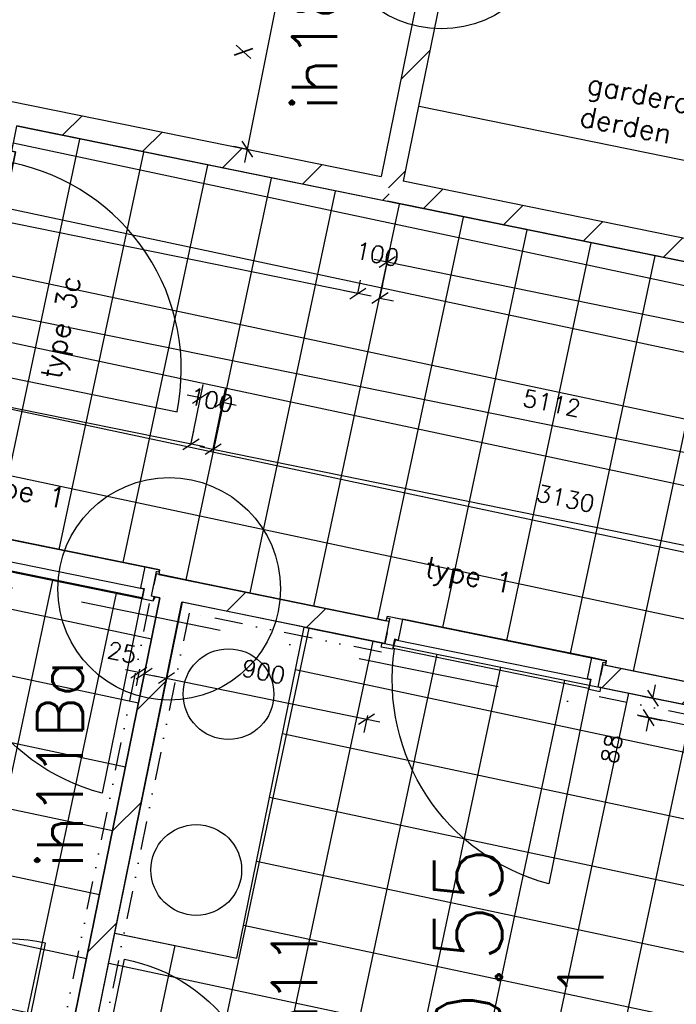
# Model space of a CAD drawing. Extents: x -33344 to 2055880, y -64816 to 121260.
# Tile 75 of 132: x 27881 to 30775, y 70523 to 74865. Entities that reach past the tile are written whole.
import ezdxf
from ezdxf.enums import TextEntityAlignment as Align

# ---------------------------------------------------------------- set-up
doc = ezdxf.new("R2010")
doc.units = 0
doc.header["$LTSCALE"] = 50
doc.header["$MEASUREMENT"] = 0
doc.header["$PDMODE"] = 3
doc.header["$PDSIZE"] = 0.1
for name, pattern in [('DASHED', [0.75, 0.5, -0.25]), ('DIVIDE', [1.25, 0.5, -0.25, 0, -0.25, 0, -0.25]), ('STRAM_0WT$1$DASHDOT', [25, 12.5, -6.25, 0, -6.25])]:
    doc.linetypes.add(name, pattern=pattern)
doc.layers.get('0').update_dxf_attribs({"linetype": 'CONTINUOUS'})
doc.layers.get('DEFPOINTS').update_dxf_attribs({"linetype": 'CONTINUOUS'})
for name, color, linetype in [('00', 7, 'CONTINUOUS'), ('_DETAILNUMMERS', 4, 'CONTINUOUS'), ('_DETAILNUMMERSTEKST', 4, 'CONTINUOUS'), ('A--A22--_F123-', 9, 'CONTINUOUS'), ('A--L22--', 3, 'CONTINUOUS'), ('A--L22--_F-2--', 7, 'CONTINUOUS'), ('A--L32--', 7, 'CONTINUOUS'), ('A--L32--_F123-', 1, 'CONTINUOUS'), ('A--L32--_F123-DRAAIR', 7, 'CONTINUOUS'), ('A--L74--', 7, 'CONTINUOUS'), ('A--M$1A-_F123-', 1, 'CONTINUOUS'), ('A--M1$A-_F123-', 1, 'CONTINUOUS'), ('A--T$1A-_F123-_RN', 4, 'CONTINUOUS'), ('STRAM_0WT$0$A--L$7A-_STRA0', 1, 'STRAM_0WT$1$DASHDOT'), ('TEGELS', 253, 'CONTINUOUS'), ('TEKST_KOZIJNMERK', 2, 'CONTINUOUS'), ('X--LR---_CP', 7, 'CONTINUOUS'), ('XREF', 7, 'CONTINUOUS')]:
    doc.layers.add(name, color=color, linetype=linetype)
doc.styles.add('ALFA-0_25', font='ROMANS')
doc.styles.add('HIEMSTRA', font='romans.shx')
doc.dimstyles.new('STANDARD$0', dxfattribs={"dimscale": 30, "dimtxt": 2.5, "dimasz": 2, "dimexe": 2, "dimexo": 0, "dimgap": 2, "dimtad": 1, "dimdec": 0, "dimzin": 0, "dimtxsty": 'ALFA-0_25', "dimblk1": 'OBLIQUE', "dimblk2": 'OBLIQUE', "dimsah": 1, "dimcen": -3, "dimdle": 2, "dimclrd": 1, "dimclre": 1, "dimclrt": 2, "dimazin": 3, "dimtfac": 0.666667, "dimtofl": 0, "dimtmove": 0, "dimatfit": 3, "dimtvp": 0.833333, "dimtolj": 1, "dimtzin": 0})

# ---------------------------------------------------------------- blocks, each defined once
blk = doc.blocks.new('*U1397')
at = {"layer": 'A--A22--_F123-', "linetype": 'CONTINUOUS'}
h = blk.add_hatch(dxfattribs=at)
h.set_pattern_fill('ALFALINE', color=256, scale=300, style=0)
h.set_pattern_definition([(45, (-27827.87, -74456.76), (-212.132, 212.132), [])])
h.paths.add_polyline_path([(0, 0), (10, 49), (1645.6, -284.2), (1684.6, -343.2), (1674.6, -392.2), (39, -59)])
at = {"layer": 'A--L22--_F-2--', "color": 3, "linetype": 'CONTINUOUS'}
for points in [[(10, 49), (10, 49), (1645.6, -284.2), (1645.6, -284.2)], [(39, -59), (39, -59), (1674.6, -392.2), (1674.6, -392.2)]]:
    blk.add_lwpolyline(points, dxfattribs=at)
blk = doc.blocks.new('Q0340081')
at = {"layer": 'A--L32--_F123-', "color": 2, "linetype": 'CONTINUOUS'}
blk.add_lwpolyline([(0, 0), (0, -40), (926.12, -40), (923.12, 0), (0, 0)], close=True, dxfattribs=at)
at = {"layer": 'A--L32--_F123-', "color": 1, "linetype": 'CONTINUOUS'}
blk.add_lwpolyline([(0, -40), (0, -970, 0.4142136), (930, -40)], format="xyb", dxfattribs=at)
blk = doc.blocks.new('DR_930TYPE3')
at = {"layer": 'A--L32--_F123-', "color": 1}
blk.add_line((67, 0), (967, 0), dxfattribs=at)
for points in [[(0, -9), (0, 0), (67, 0), (67, -93.75), (52, -93.75), (52, -139), (0, -139), (0, -121), (12, -121), (12, -9), (0, -9)], [(1034, -9), (1034, 0), (967, 0), (967, -93.75), (982, -93.75), (982, -139), (1034, -139), (1034, -121), (1022, -121), (1022, -9), (1034, -9)]]:
    blk.add_lwpolyline(points, close=True, dxfattribs=at)
at = {"layer": 'X--LR---_CP', "color": 2, "linetype": 'CONTINUOUS'}
blk.add_point((0, 0), dxfattribs=at)
at = {"layer": 'X--LR---_CP', "color": 3, "linetype": 'CONTINUOUS'}
blk.add_point((0, 0), dxfattribs=at)
at = {"layer": 'A--L32--', "linetype": 'CONTINUOUS'}
blk.add_blockref('Q0340081', (53.94, -95.94), dxfattribs=at)
blk = doc.blocks.new('*U1358')
at = {"layer": 'A--A22--_F123-', "linetype": 'CONTINUOUS'}
h = blk.add_hatch(dxfattribs=at)
h.set_pattern_fill('ALFALINE', color=256, scale=300, style=0)
h.set_pattern_definition([(45, (-32935.2, -73416.4), (-212.132, 212.132), [])])
h.paths.add_polyline_path([(0, 0), (39, -59), (-3432.7, 648.2), (-3422.7, 697.2), (-3363.7, 736.2), (-39, 59)])
at = {"layer": 'A--L22--_F-2--', "color": 3, "linetype": 'CONTINUOUS'}
for points in [[(-39, 59), (-39, 59), (-3363.7, 736.2), (-3363.7, 736.2)], [(39, -59), (39, -59), (-3432.7, 648.2), (-3432.7, 648.2)]]:
    blk.add_lwpolyline(points, dxfattribs=at)
blk = doc.blocks.new('*U1320')
at = {"layer": 'A--A22--_F123-', "linetype": 'CONTINUOUS'}
h = blk.add_hatch(dxfattribs=at)
h.set_pattern_fill('ALFALINE', color=256, scale=300, style=0)
h.set_pattern_definition([(45, (-28061.4, -69916.45), (-212.132, 212.132), [])])
h.paths.add_polyline_path([(0, 0), (-39, 59), (436.6, 2399.1), (495.5, 2438.2), (534.6, 2379.2), (59, 39)])
at = {"layer": 'A--L22--_F-2--', "color": 3, "linetype": 'CONTINUOUS'}
for points in [[(-39, 59), (-39, 59), (436.6, 2399.1), (436.6, 2399.1)], [(59, 39), (59, 39), (534.6, 2379.2), (534.6, 2379.2)]]:
    blk.add_lwpolyline(points, dxfattribs=at)
blk = doc.blocks.new('*U1315')
at = {"layer": 'A--A22--_F123-', "linetype": 'CONTINUOUS'}
h = blk.add_hatch(dxfattribs=at)
h.set_pattern_fill('ALFALINE', color=256, scale=300, style=0)
h.set_pattern_definition([(45, (-31723, -71709.77), (-212.132, 212.132), [])])
h.paths.add_polyline_path([(0, 0), (59, 39), (-1272.3, 310.2), (-1282.3, 261.2), (-1292.3, 212.2), (-59, -39)])
at = {"layer": 'A--L22--_F-2--', "color": 3, "linetype": 'CONTINUOUS'}
for points in [[(59, 39), (59, 39), (-1272.3, 310.2), (-1282.3, 261.2)], [(-59, -39), (-59, -39), (-1292.3, 212.2), (-1282.3, 261.2)]]:
    blk.add_lwpolyline(points, dxfattribs=at)
blk = doc.blocks.new('*U1290')
at = {"layer": 'A--A22--_F123-', "linetype": 'CONTINUOUS'}
h = blk.add_hatch(dxfattribs=at)
h.set_pattern_fill('ALFALINE', color=256, scale=300, style=0)
h.set_pattern_definition([(45, (-29698.38, -75026.15), (-212.132, 212.132), [])])
h.paths.add_polyline_path([(0, 0), (49, -10), (-126.9, -873.5), (-185.9, -912.5), (-224.9, -853.6), (-49, 10)])
at = {"layer": 'A--L22--_F-2--', "color": 3, "linetype": 'CONTINUOUS'}
for points in [[(0, 0), (-49, 10), (-224.9, -853.6), (-224.9, -853.6)], [(0, 0), (49, -10), (-126.9, -873.5), (-126.9, -873.5)]]:
    blk.add_lwpolyline(points, dxfattribs=at)
blk = doc.blocks.new('_OBLIQUE')
at = {"color": 0, "linetype": 'BYBLOCK'}
blk.add_line((-0.5, -0.5), (0.5, 0.5), dxfattribs=at)
blk = doc.blocks.new('*D326')
at = {"layer": 'A--M$1A-_F123-', "color": 1, "linetype": 'CONTINUOUS'}
for p, q in [((25601.8, 74424.6), (25613.8, 74483.3)), ((29429.8, 73644.8), (25543, 74436.5)), ((29371, 73656.8), (29383, 73715.6))]:
    blk.add_line(p, q, dxfattribs=at)
at = {"layer": 'DEFPOINTS', "color": 0, "linetype": 'CONTINUOUS'}
for p in [(25601.8, 74424.6), (25601.8, 74424.6), (29371, 73656.8)]:
    blk.add_point(p, dxfattribs=at)
at = {"layer": 'A--M$1A-_F123-', "color": 1, "linetype": 'CONTINUOUS', "xscale": 60, "yscale": 60, "zscale": 60}
for p, rotation in [((25601.8, 74424.6), 168.4862903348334), ((29371, 73656.8), 348.4862903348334)]:
    blk.add_blockref('_OBLIQUE', p, dxfattribs=dict(at, rotation=rotation))
at = {"layer": 'A--M$1A-_F123-', "color": 2, "linetype": 'CONTINUOUS', "insert": (27505.9, 74136.2), "char_height": 75, "attachment_point": 5, "rotation": 348.4863, "style": 'ALFA-0_25'}
blk.add_mtext('\\A1;3847', dxfattribs=at)
blk = doc.blocks.new('*D328')
at = {"layer": 'A--M$1A-_F123-', "color": 1, "linetype": 'CONTINUOUS'}
for p, q in [((25439.3, 73639.6), (25451.8, 73700.7)), ((25381, 73653.9), (26788.9, 73367.8)), ((28694.7, 72980.5), (27144.5, 73295.5)), ((28635.4, 72990.1), (28647.9, 73051.2))]:
    blk.add_line(p, q, dxfattribs=at)
at = {"layer": 'DEFPOINTS', "color": 0, "linetype": 'CONTINUOUS'}
for p in [(25439.3, 73639.6), (28635.4, 72990.1), (28635.9, 72992.4)]:
    blk.add_point(p, dxfattribs=at)
at = {"layer": 'A--M$1A-_F123-', "color": 1, "linetype": 'CONTINUOUS', "xscale": 60, "yscale": 60, "zscale": 60}
for p, rotation in [((25439.8, 73641.9), 168.5128474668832), ((28635.9, 72992.4), 348.5128474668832)]:
    blk.add_blockref('_OBLIQUE', p, dxfattribs=dict(at, rotation=rotation))
at = {"layer": 'A--M$1A-_F123-', "color": 2, "linetype": 'CONTINUOUS', "insert": (26966.7, 73331.6), "char_height": 75, "attachment_point": 5, "rotation": 348.5128, "style": 'ALFA-0_25'}
blk.add_mtext('\\A1;3261', dxfattribs=at)
blk = doc.blocks.new('*D329')
at = {"layer": 'A--M$1A-_F123-', "color": 1, "linetype": 'CONTINUOUS'}
for p, q in [((28635.4, 72990.1), (28689.5, 73256.2)), ((28677.6, 73197.4), (28618.8, 73209.3)), ((28733.4, 72970.2), (28787.5, 73236.3)), ((28775.6, 73177.5), (28834.4, 73165.5))]:
    blk.add_line(p, q, dxfattribs=at)
at = {"layer": 'DEFPOINTS', "color": 0, "linetype": 'CONTINUOUS'}
for p in [(28775.6, 73177.5), (28635.4, 72990.1), (28733.4, 72970.2)]:
    blk.add_point(p, dxfattribs=at)
at = {"layer": 'A--M$1A-_F123-', "color": 1, "linetype": 'CONTINUOUS', "xscale": 60, "yscale": 60, "zscale": 60}
for p, rotation in [((28677.6, 73197.4), 348.512623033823), ((28775.6, 73177.5), 168.512623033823)]:
    blk.add_blockref('_OBLIQUE', p, dxfattribs=dict(at, rotation=rotation))
at = {"layer": 'A--M$1A-_F123-', "color": 2, "linetype": 'CONTINUOUS', "insert": (28726.6, 73187.4), "char_height": 75, "attachment_point": 5, "rotation": 348.5126, "style": 'ALFA-0_25'}
blk.add_mtext('\\A1;100', dxfattribs=at)
blk = doc.blocks.new('*D330')
at = {"layer": 'A--M$1A-_F123-', "color": 1, "linetype": 'CONTINUOUS'}
for p, q in [((28734, 72970.1), (28746, 73028.9)), ((28675.2, 72982.1), (31860.2, 72333.3)), ((31801.4, 72345.3), (31813.4, 72404))]:
    blk.add_line(p, q, dxfattribs=at)
at = {"layer": 'DEFPOINTS', "color": 0, "linetype": 'CONTINUOUS'}
for p in [(28734, 72970.1), (31801.4, 72345.3), (31801.4, 72345.3)]:
    blk.add_point(p, dxfattribs=at)
at = {"layer": 'A--M$1A-_F123-', "color": 1, "linetype": 'CONTINUOUS', "xscale": 60, "yscale": 60, "zscale": 60}
for p, rotation in [((28734, 72970.1), 168.4862903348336), ((31801.4, 72345.3), 348.4862903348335)]:
    blk.add_blockref('_OBLIQUE', p, dxfattribs=dict(at, rotation=rotation))
at = {"layer": 'A--M$1A-_F123-', "color": 2, "linetype": 'CONTINUOUS', "insert": (30287.2, 72753.2), "char_height": 75, "attachment_point": 5, "rotation": 348.4863, "style": 'ALFA-0_25'}
blk.add_mtext('\\A1;3130', dxfattribs=at)
blk = doc.blocks.new('*D339')
at = {"layer": 'A--M$1A-_F123-', "color": 1, "linetype": 'CONTINUOUS'}
for p, q in [((27866.2, 74394.6), (27690.2, 73527.4)), ((32770.9, 72557), (27643.3, 73598.1)), ((32876.2, 73377.4), (32700.1, 72510.2))]:
    blk.add_line(p, q, dxfattribs=at)
at = {"layer": 'DEFPOINTS', "color": 0, "linetype": 'CONTINUOUS'}
for p in [(27866.2, 74394.6), (27702.1, 73586.2), (32876.2, 73377.4)]:
    blk.add_point(p, dxfattribs=at)
at = {"layer": 'A--M$1A-_F123-', "color": 1, "linetype": 'CONTINUOUS', "xscale": 60, "yscale": 60, "zscale": 60}
for p, rotation in [((27702.1, 73586.2), 168.523055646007), ((32712.1, 72569), 348.5230556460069)]:
    blk.add_blockref('_OBLIQUE', p, dxfattribs=dict(at, rotation=rotation))
at = {"layer": 'A--M$1A-_F123-', "color": 2, "linetype": 'CONTINUOUS', "insert": (30226.5, 73173.1), "char_height": 75, "attachment_point": 5, "rotation": 348.5231, "style": 'ALFA-0_25'}
blk.add_mtext('\\A1;5112', dxfattribs=at)
blk = doc.blocks.new('*D352')
at = {"layer": 'A--M$1A-_F123-', "color": 1, "linetype": 'CONTINUOUS'}
for p, q in [((29371, 73656.8), (29383, 73715.6)), ((29469, 73636.8), (29480.9, 73695.6)), ((29371, 73656.8), (29312.2, 73668.7)), ((29469, 73636.8), (29527.8, 73624.8))]:
    blk.add_line(p, q, dxfattribs=at)
at = {"layer": 'DEFPOINTS', "color": 0, "linetype": 'CONTINUOUS'}
for p in [(29371, 73656.8), (29469, 73636.8), (29469, 73636.8)]:
    blk.add_point(p, dxfattribs=at)
at = {"layer": 'A--M$1A-_F123-', "color": 1, "linetype": 'CONTINUOUS', "xscale": 60, "yscale": 60, "zscale": 60}
for p, rotation in [((29371, 73656.8), 348.4862903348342), ((29469, 73636.8), 168.4862903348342)]:
    blk.add_blockref('_OBLIQUE', p, dxfattribs=dict(at, rotation=rotation))
at = {"layer": 'A--M$1A-_F123-', "color": 2, "linetype": 'CONTINUOUS', "insert": (29457.4, 73830.5), "char_height": 75, "attachment_point": 5, "rotation": 348.4863, "style": 'ALFA-0_25'}
blk.add_mtext('\\A1;100', dxfattribs=at)
blk = doc.blocks.new('*D353')
at = {"layer": 'A--M$1A-_F123-', "color": 1, "linetype": 'CONTINUOUS'}
for p, q in [((29469, 73636.8), (29513.4, 73854.8)), ((29442.6, 73808), (30877.5, 73515.7)), ((32884.9, 73106.8), (31254, 73439)), ((32793.7, 72959.6), (32838.1, 73177.6))]:
    blk.add_line(p, q, dxfattribs=at)
at = {"layer": 'DEFPOINTS', "color": 0, "linetype": 'CONTINUOUS'}
for p in [(29469, 73636.8), (32826.1, 73118.8), (32793.7, 72959.6)]:
    blk.add_point(p, dxfattribs=at)
at = {"layer": 'A--M$1A-_F123-', "color": 1, "linetype": 'CONTINUOUS', "xscale": 60, "yscale": 60, "zscale": 60}
for p, rotation in [((29501.4, 73796), 168.4862903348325), ((32826.1, 73118.8), 348.4862903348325)]:
    blk.add_blockref('_OBLIQUE', p, dxfattribs=dict(at, rotation=rotation))
at = {"layer": 'A--M$1A-_F123-', "color": 2, "linetype": 'CONTINUOUS', "insert": (31065.8, 73477.4), "char_height": 75, "attachment_point": 5, "rotation": 348.4863, "style": 'ALFA-0_25'}
blk.add_mtext('\\A1;3393', dxfattribs=at)
blk = doc.blocks.new('*D532')
at = {"layer": 'A--M$1A-_F123-', "color": 1, "linetype": 'CONTINUOUS'}
for p, q in [((30671.6, 71872.9), (30683.6, 71931.7)), ((30626.3, 71882.1), (30730.4, 71860.9)), ((30608.7, 71795.9), (30712.9, 71774.7)), ((30654.1, 71786.7), (30642.1, 71727.9))]:
    blk.add_line(p, q, dxfattribs=at)
at = {"layer": 'DEFPOINTS', "color": 0, "linetype": 'CONTINUOUS'}
for p in [(30626.3, 71882.1), (30608.7, 71795.9), (30654.1, 71786.7)]:
    blk.add_point(p, dxfattribs=at)
at = {"layer": 'A--M$1A-_F123-', "color": 1, "linetype": 'CONTINUOUS', "xscale": 60, "yscale": 60, "zscale": 60}
for p, rotation in [((30671.6, 71872.9), 258.4862903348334), ((30654.1, 71786.7), 78.48629033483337)]:
    blk.add_blockref('_OBLIQUE', p, dxfattribs=dict(at, rotation=rotation))
at = {"layer": 'A--M$1A-_F123-', "color": 2, "linetype": 'CONTINUOUS', "insert": (30490.9, 71649.3), "char_height": 75, "attachment_point": 5, "rotation": 78.4863, "style": 'ALFA-0_25'}
blk.add_mtext('\\A1;88', dxfattribs=at)
blk = doc.blocks.new('DR_880_TYPE1')
at = {"layer": 'A--L32--_F123-', "color": 1}
blk.add_line((67, 0), (917, 0), dxfattribs=at)
at = {"layer": 'A--L32--_F123-'}
for points in [[(0, 9), (0, 0), (67, 0), (67, 93.8), (50, 93.8), (50, 139), (0, 139), (0, 121), (12, 121), (12, 9), (0, 9)], [(52, 95.6), (52, 135.6), (932, 135.6), (929, 95.6), (52, 95.6)], [(984, 9), (984, 0), (917, 0), (917, 93.8), (934, 93.8), (934, 139), (984, 139), (984, 121), (972, 121), (972, 9), (984, 9)]]:
    blk.add_lwpolyline(points, close=True, dxfattribs=at)
at = {"layer": 'A--L32--_F123-DRAAIR', "color": 1}
blk.add_lwpolyline([(52, 135.6), (52, 1015.6, -0.381848), (924.9, 135.8)], format="xyb", dxfattribs=at)
at = {"layer": 'X--LR---_CP', "color": 1}
for p in [(12, 121), (12, 9)]:
    blk.add_point(p, dxfattribs=at)
at = {"layer": 'X--LR---_CP', "color": 2}
for p in [(972, 121), (972, 9)]:
    blk.add_point(p, dxfattribs=at)
at = {"layer": 'X--LR---_CP'}
blk.add_point((0, 0), dxfattribs=at)
blk = doc.blocks.new('*U1195')
at = {"layer": 'A--A22--_F123-', "linetype": 'CONTINUOUS'}
h = blk.add_hatch(dxfattribs=at)
h.set_pattern_fill('ALFALINE', color=256, scale=300, style=0)
h.set_pattern_definition([(45, (-28556.93, -72354.6), (-212.132, 212.132), [])])
h.paths.add_polyline_path([(0, 0), (-59, -39), (-95.2, -31.6), (-85.2, 17.4), (-75.2, 66.4), (10, 49)])
at = {"layer": 'A--L22--_F-2--', "color": 3, "linetype": 'CONTINUOUS'}
for points in [[(10, 49), (10, 49), (-75.2, 66.4), (-85.2, 17.4)], [(-59, -39), (-59, -39), (-95.2, -31.6), (-85.2, 17.4)]]:
    blk.add_lwpolyline(points, dxfattribs=at)
blk = doc.blocks.new('*U1194')
at = {"layer": 'A--A22--_F123-', "linetype": 'CONTINUOUS'}
h = blk.add_hatch(dxfattribs=at)
h.set_pattern_fill('ALFALINE', color=256, scale=300, style=0)
h.set_pattern_definition([(45, (-29500.04, -72162.5), (-212.132, 212.132), [])])
h.paths.add_polyline_path([(0, 0), (-10, -49), (-904.1, 133.1), (-943.1, 192.1), (-933.1, 241.1), (10, 49)])
at = {"layer": 'A--L22--_F-2--', "color": 3, "linetype": 'CONTINUOUS'}
for points in [[(0, 0), (10, 49), (-933.1, 241.1), (-933.1, 241.1)], [(0, 0), (-10, -49), (-904.1, 133.1), (-904.1, 133.1)]]:
    blk.add_lwpolyline(points, dxfattribs=at)
blk = doc.blocks.new('DR_780TYPE2')
at = {"layer": 'A--L32--_F123-', "color": 1}
blk.add_line((67, 0), (817, 0), dxfattribs=at)
at = {"layer": 'A--L32--_F123-'}
for points in [[(0, 9), (0, 0), (67, 0), (67, 93.8), (50, 93.8), (50, 139), (0, 139), (0, 121), (12, 121), (12, 9), (0, 9)], [(52, 95.6), (52, 135.6), (832, 135.6), (829, 95.6), (52, 95.6)], [(884, 9), (884, 0), (817, 0), (817, 93.8), (834, 93.8), (834, 139), (884, 139), (884, 121), (872, 121), (872, 9), (884, 9)]]:
    blk.add_lwpolyline(points, close=True, dxfattribs=at)
at = {"layer": 'A--L32--_F123-DRAAIR', "color": 1}
blk.add_lwpolyline([(52, 135.6), (52, 915.6, -0.423925), (824.9, 135.8)], format="xyb", dxfattribs=at)
at = {"layer": 'X--LR---_CP', "color": 1}
for p in [(12, 121), (12, 9)]:
    blk.add_point(p, dxfattribs=at)
at = {"layer": 'X--LR---_CP', "color": 2}
for p in [(872, 121), (872, 9)]:
    blk.add_point(p, dxfattribs=at)
at = {"layer": 'X--LR---_CP'}
blk.add_point((0, 0), dxfattribs=at)
blk = doc.blocks.new('*D735')
at = {"layer": 'A--M1$A-_F123-', "color": 1}
for p, q in [((28405.4, 71985.5), (28346.6, 71997.5)), ((28408.6, 72001), (28393.5, 71926.7)), ((28433.1, 71996.1), (28418, 71921.7)), ((28429.9, 71980.5), (28488.7, 71968.6))]:
    blk.add_line(p, q, dxfattribs=at)
at = {"layer": 'DEFPOINTS', "color": 0}
for p in [(28408.6, 72001), (28433.1, 71996.1), (28429.9, 71980.5)]:
    blk.add_point(p, dxfattribs=at)
at = {"layer": 'A--M1$A-_F123-', "color": 1, "xscale": 60, "yscale": 60, "zscale": 60}
for p, rotation in [((28405.4, 71985.5), 348.4862903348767), ((28429.9, 71980.5), 168.4862903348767)]:
    blk.add_blockref('_OBLIQUE', p, dxfattribs=dict(at, rotation=rotation))
at = {"layer": 'A--M1$A-_F123-', "color": 2, "insert": (28331.7, 72074.5), "char_height": 75, "attachment_point": 5, "rotation": 348.4863, "style": 'ALFA-0_25'}
blk.add_mtext('\\A1;25', dxfattribs=at)
blk = doc.blocks.new('*D736')
at = {"layer": 'A--M1$A-_F123-', "color": 1}
for p, q in [((28469.4, 71972.5), (29468.9, 71768.9)), ((28531.3, 71976.1), (28516.2, 71901.8)), ((29413.2, 71796.4), (29398.1, 71722.1))]:
    blk.add_line(p, q, dxfattribs=at)
at = {"layer": 'DEFPOINTS', "color": 0}
for p in [(28531.3, 71976.1), (29410.1, 71780.9), (29413.2, 71796.4)]:
    blk.add_point(p, dxfattribs=at)
at = {"layer": 'A--M1$A-_F123-', "color": 1, "xscale": 60, "yscale": 60, "zscale": 60}
for p, rotation in [((28528.1, 71960.6), 168.4866055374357), ((29410.1, 71780.9), 348.4866055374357)]:
    blk.add_blockref('_OBLIQUE', p, dxfattribs=dict(at, rotation=rotation))
at = {"layer": 'A--M1$A-_F123-', "color": 2, "insert": (28955.9, 71989.3), "char_height": 75, "attachment_point": 5, "rotation": 348.4866, "style": 'ALFA-0_25'}
blk.add_mtext('\\A1;900', dxfattribs=at)
blk = doc.blocks.new('DETAILNR')
at = {"layer": '_DETAILNUMMERS'}
blk.add_circle((32.9, -23.2), 490.7, dxfattribs=at)
at = {"layer": 'X--LR---_CP'}
blk.add_point((0, 0), dxfattribs=at)
at = {"layer": '_DETAILNUMMERSTEKST', "style": 'ALFA-0_25'}
blk.add_attdef('DETAILNR', text='', height=200, rotation=90, dxfattribs=at).set_placement((-618.4, 223.8), align=Align.RIGHT)
blk = doc.blocks.new('STRAM_0WT')
at = {"layer": 'STRAM_0WT$0$A--L$7A-_STRA0'}
blk.add_line((-39504.739, 38427.529), (-55785.676, 41743.98), dxfattribs=at)
blk = doc.blocks.new('*D833')
at = {"layer": 'A--M1$A-_F123-', "color": 1}
for p, q in [((29052.6, 75137.2), (28871.1, 74234.2)), ((29056.4, 75075.2), (28982, 75090.2)), ((28898.5, 74289.9), (28824.1, 74304.9))]:
    blk.add_line(p, q, dxfattribs=at)
at = {"layer": 'DEFPOINTS', "color": 0}
for p in [(29056.4, 75075.2), (28882.9, 74293), (28898.5, 74289.9)]:
    blk.add_point(p, dxfattribs=at)
at = {"layer": 'A--M1$A-_F123-', "color": 1, "xscale": 60, "yscale": 60, "zscale": 60}
for p, rotation in [((29040.8, 75078.3), 78.63181662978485), ((28882.9, 74293), 258.6318166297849)]:
    blk.add_blockref('_OBLIQUE', p, dxfattribs=dict(at, rotation=rotation))
at = {"layer": 'A--M1$A-_F123-', "color": 2, "insert": (28867.3, 74722.3), "char_height": 75, "attachment_point": 5, "rotation": 78.6318, "style": 'ALFA-0_25'}
blk.add_mtext('\\A1;X', dxfattribs=at)

msp = doc.modelspace()

# ---------------------------------------------------------------- hatches: boundary and pattern name
at = {"layer": 'TEGELS', "linetype": 'CONTINUOUS'}
h = msp.add_hatch(dxfattribs=at)
h.set_pattern_fill('NET', color=256, scale=2300, angle=348, style=0)
h.paths.add_polyline_path([(27866.2, 74394.6), (27843.9, 74285), (27861.6, 74281.4), (27655.2, 73268.2), (27637.5, 73271.8), (27504.7, 72620), (27528.9, 72615.1), (27533.3, 72634.8), (28497.5, 72438.4), (28493.4, 72418.6), (29496.6, 72214.2), (29502.5, 72234.6), (30466.7, 72038.1), (30462.5, 72017.6), (31781.7, 71748.8), (31785.3, 71766.5), (31850.9, 71753.1), (31822.2, 71612), (32800.5, 71412.7), (32829.2, 71553.8), (32896.4, 71540.1), (32892.8, 71522.4), (33937.6, 71309.6), (33942.3, 71332.6), (33919.1, 71338.9), (34303, 73223.5), (34195, 73245.5), (34189.8, 73225.1), (33176.6, 73431.5), (33180.8, 73452.1), (33000.9, 73488.7), (32974.2, 73357.4)])
h = msp.add_hatch(dxfattribs=at)
h.set_pattern_fill('NET', color=256, scale=2300, angle=348, style=0)
h.paths.add_polyline_path([(24842.1, 70642.3), (24829.3, 70644.9), (25249.8, 72709), (27040.4, 72344.2), (27035.4, 72319.7), (27427.3, 72239.9), (27484.8, 72522), (27509.1, 72516.2), (27505.5, 72498.6), (28469.7, 72302.2), (28479.8, 72319.3), (28498, 72315.6), (28022.4, 69975.4), (27886.4, 70003.1), (27890.1, 70021.4)])
h = msp.add_hatch(dxfattribs=at)
h.set_pattern_fill('NET', color=256, scale=2300, angle=348, style=0)
h.paths.add_polyline_path([(28185.8, 69961.1), (28124, 69973.7), (28299.7, 70835.9), (28837.8, 70726.3), (29135.1, 72185.8), (31664, 71670.7), (31611.8, 71451.4), (31596, 71462.2), (31473.6, 71487.1), (31361.1, 71464.9), (31296.6, 71370.1), (31286.6, 71321.1), (31308.9, 71208.6), (31403.7, 71144.2), (31526.2, 71119.2), (31550.7, 71114.2), (31507.2, 70900.6), (30968.2, 71010.4), (30960.2, 70971.2), (31499.2, 70861.4), (31450.9, 70661.5), (31435.1, 70672.3), (31312.7, 70697.2), (31200.2, 70675), (31135.7, 70580.2), (31125.7, 70531.2), (31148, 70418.7), (31242.8, 70354.3), (31365.3, 70329.3), (31389.8, 70324.3), (31350.2, 70130.2), (30811.3, 70240), (30803.3, 70200.8), (31342.2, 70091), (31290.7, 69874.9), (31274.9, 69885.7), (31152.4, 69910.6), (31040, 69888.4), (30975.5, 69793.6), (30965.5, 69744.6), (30987.8, 69632.1), (31082.6, 69567.6), (31229.5, 69537.7), (31185.5, 69326.3)])

# ---------------------------------------------------------------- linework, layer by layer
at = {"linetype": 'CONTINUOUS'}
msp.add_line((29642, 74483.2), (32865.6, 73826.5), dxfattribs=at)
at = {"layer": 'A--L74--'}
msp.add_lwpolyline([(29135.1, 72185.9), (28596.5, 72295.6), (28298.8, 70836), (28837.8, 70726.3)], close=True, dxfattribs=at)
for centre in [(28801, 71890.6, 860), (28659, 71115.1, 860)]:
    msp.add_circle(centre, 200, dxfattribs=at)
at = {"layer": 'TEGELS', "linetype": 'CONTINUOUS'}
for points in [[(32974.2, 73357.4), (27866.2, 74394.6), (27843.9, 74285), (27861.6, 74281.4), (27655.2, 73268.2), (27637.5, 73271.8), (27504.7, 72620), (27528.9, 72615.1), (27533.3, 72634.8), (28497.5, 72438.4), (28493.4, 72418.6), (29496.6, 72214.2), (29502.5, 72234.6), (30466.7, 72038.1), (30462.5, 72017.6), (31781.7, 71748.8)], [(31185.5, 69326.3), (28185.8, 69961.1), (28124, 69973.7), (28299.7, 70835.9), (28837.8, 70726.3), (29135.1, 72185.8), (31664, 71670.7)]]:
    msp.add_lwpolyline(points, dxfattribs=at)
msp.add_lwpolyline([(24842.1, 70642.3), (24829.3, 70644.9), (25249.8, 72709), (27040.4, 72344.2), (27035.4, 72319.7), (27427.3, 72239.9), (27484.8, 72522), (27509.1, 72516.2), (27505.5, 72498.6), (28469.7, 72302.2), (28479.8, 72319.3), (28498, 72315.6), (28022.4, 69975.4), (27886.4, 70003.1), (27890.1, 70021.4)], close=True, dxfattribs=at)
at = {"layer": 'TEGELS', "color": 3, "linetype": 'DIVIDE', "ltscale": 5}
for points in [[(27894.4, 70042.3), (27991.1, 70022.6), (28455.8, 72303.8)], [(29476.2, 72075.6), (28627.1, 72247.9), (28159.5, 69947.5)], [(30434.5, 71880.3), (31616.8, 71639.5), (31553.1, 71326.5), (31155.3, 69373.5), (30076.5, 69598.1)]]:
    msp.add_lwpolyline(points, dxfattribs=at)

# ---------------------------------------------------------------- block references
at = {"layer": '00'}
ref = msp.add_blockref('DETAILNR', (29716.3, 75281.9), dxfattribs=dict(at, rotation=90))
ref.add_attrib('DETAILNR', 'ih18', dxfattribs={"layer": '_DETAILNUMMERSTEKST', "height": 200, "rotation": 90, "style": 'ALFA-0_25'}).set_placement((29280.8, 75038.4), align=Align.RIGHT)
ref = msp.add_blockref('DETAILNR', (28516.2, 72321.6), dxfattribs=dict(at, rotation=90))
ref.add_attrib('DETAILNR', 'ih11Ba', dxfattribs={"layer": '_DETAILNUMMERSTEKST', "height": 200, "rotation": 90, "style": 'ALFA-0_25'}).set_placement((28158.3, 72040.4), align=Align.RIGHT)
ref = msp.add_blockref('DETAILNR', (29128.5, 69702.1), dxfattribs=dict(at, rotation=90))
ref.add_attrib('DETAILNR', 'ih11', dxfattribs={"layer": '_DETAILNUMMERSTEKST', "height": 200, "rotation": 90, "style": 'ALFA-0_25'}).set_placement((29191.5, 70867.2), align=Align.RIGHT)
ref = msp.add_blockref('DETAILNR', (30207.3, 69559.8), dxfattribs=dict(at, rotation=90))
ref.add_attrib('DETAILNR', 'ih11', dxfattribs={"layer": '_DETAILNUMMERSTEKST', "height": 200, "rotation": 90, "style": 'ALFA-0_25'}).set_placement((30454.5, 70719.5), align=Align.RIGHT)
at = {"layer": 'A--L22--'}
for name, p in [('*U1290', (29698.4, 75026.2)), ('*U1397', (27827.9, 74456.8)), ('*U1358', (32935.2, 73416.4)), ('*U1195', (28556.9, 72354.6)), ('*U1194', (29500, 72162.5)), ('*U1320', (28061.4, 69916.4)), ('*U1315', (31723, 71709.8))]:
    msp.add_blockref(name, p, dxfattribs=at)
at = {"layer": 'A--L32--', "xscale": -1, "rotation": 78.4862903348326}
msp.add_blockref('DR_930TYPE3', (29832.8, 76041.8), dxfattribs=at)
at = {"layer": 'A--L32--', "rotation": 78.48629033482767}
msp.add_blockref('DR_930TYPE3', (27519, 73296), dxfattribs=at)
at = {"layer": 'A--L32--_F123-'}
for name, p, rotation in [('DR_880_TYPE1', (28497.5, 72438.4), 168.4862903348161), ('DR_880_TYPE1', (30466.7, 72038.1), 168.4862903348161), ('DR_780TYPE2', (28109.1, 69834.9), 348.4862903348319)]:
    msp.add_blockref(name, p, dxfattribs=dict(at, rotation=rotation))
at = {"layer": 'A--L32--_F123-', "xscale": -1, "rotation": 348.4862903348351}
msp.add_blockref('DR_780TYPE2', (27862.4, 69885.2), dxfattribs=at)
at = {"layer": 'XREF', "linetype": 'DASHED', "ltscale": 20}
msp.add_blockref('STRAM_0WT', (75619.4, 32246.9), dxfattribs=at)

# ---------------------------------------------------------------- texts
at = {"layer": 'A--T$1A-_F123-_RN', "style": 'ALFA-0_25'}
msp.add_text('0.55', height=300, rotation=90, dxfattribs=at).set_placement((30007.4, 70321.2))
at = {"layer": 'TEKST_KOZIJNMERK', "style": 'HIEMSTRA'}
for s, rotation, p in [('garderobe ', 348.486, (30375.6, 74541.3)), ('derden', 348.486, (30342.9, 74397.2)), ('type 3c', 78.486, (28059.9, 73274.1)), ('type 1', 348.486, (27690.9, 72784)), ('type 1', 348.486, (29660.6, 72410.1))]:
    msp.add_text(s, height=90, rotation=rotation, dxfattribs=at).set_placement(p)

# ---------------------------------------------------------------- dimensions: what is measured, and where the dimension line sits
at = {"layer": 'A--M$1A-_F123-', "linetype": 'CONTINUOUS'}
for p1, p2, distance, picture, middle in [((29371, 73656.8), (25601.8, 74424.6), 0, '*D326', (27505.9, 74136.2)), ((32876.2, 73377.4), (27866.2, 74394.6), 824.9, '*D339', (30226.5, 73173.1)), ((29371, 73656.8), (29469, 73636.8), 0, '*D352', (29457.4, 73830.5)), ((28734, 72970.1), (31801.4, 72345.3), 0, '*D330', (30287.2, 72753.2))]:
    dim = msp.add_aligned_dim(p1=p1, p2=p2, distance=distance, dimstyle='STANDARD$0', dxfattribs=at)
    dim.commit()
    dim.dimension.update_dxf_attribs({"geometry": picture, "text_midpoint": middle})
for base, p1, p2, angle, picture, middle in [((32826.1, 73118.8), (29469, 73636.8), (32793.7, 72959.6), 348.4863, '*D353', (31065.8, 73477.4)), ((28635.9, 72992.4), (25439.3, 73639.6), (28635.4, 72990.1), 348.5128, '*D328', (26966.7, 73331.6)), ((28775.6, 73177.5), (28635.4, 72990.1), (28733.4, 72970.2), 348.5126, '*D329', (28726.6, 73187.4)), ((30654.1, 71786.7), (30626.3, 71882.1), (30608.7, 71795.9), 258.4863, '*D532', (30490.9, 71649.3))]:
    dim = msp.add_linear_dim(base=base, p1=p1, p2=p2, angle=angle, dimstyle='STANDARD$0', dxfattribs=at)
    dim.commit()
    dim.dimension.update_dxf_attribs({"geometry": picture, "text_midpoint": middle, "dimtype": 161})
at = {"layer": 'A--M1$A-_F123-'}
dim = msp.add_linear_dim(base=(28882.9, 74293), p1=(29056.4, 75075.2), p2=(28898.5, 74289.9), angle=258.6318, text='X', dimstyle='STANDARD$0', dxfattribs=at)
dim.commit()
dim.dimension.update_dxf_attribs({"geometry": '*D833', "text_midpoint": (28867.3, 74722.3), "dimtype": 161})
for base, p1, p2, angle, picture, middle in [((28429.9, 71980.5), (28408.6, 72001), (28433.1, 71996.1), 348.4863, '*D735', (28331.7, 72074.5)), ((29410.1, 71780.9), (28531.3, 71976.1), (29413.2, 71796.4), 348.4866, '*D736', (28955.9, 71989.3))]:
    dim = msp.add_linear_dim(base=base, p1=p1, p2=p2, angle=angle, dimstyle='STANDARD$0', dxfattribs=at)
    dim.commit()
    dim.dimension.update_dxf_attribs({"geometry": picture, "text_midpoint": middle, "dimtype": 161})

doc.saveas('drawing.dxf')
